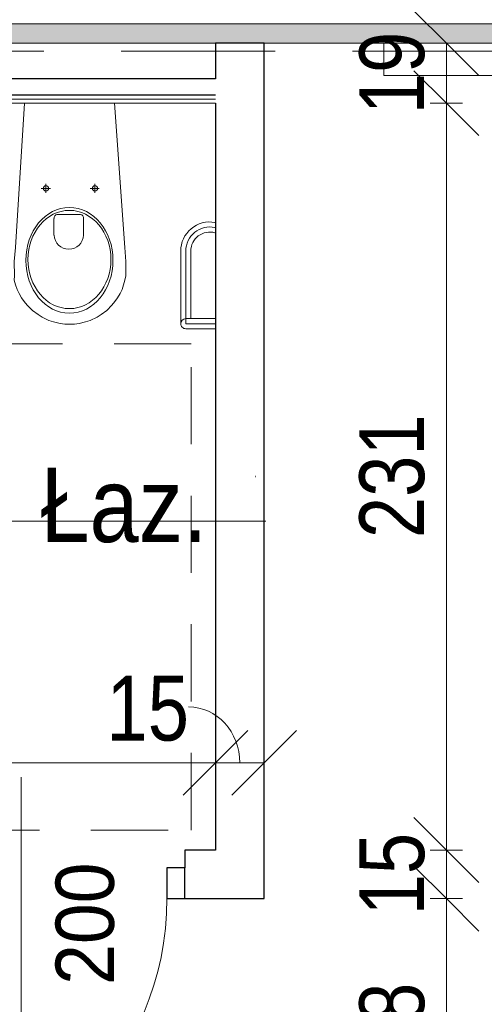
# Model space of a CAD drawing. Header units: centimetres. Extents: x -1631 to 21770, y -8842 to 3590.
# Tile 137 of 150: x 700 to 843, y 1542 to 1846. Entities that reach past the tile are written whole.
import ezdxf

# ---------------------------------------------------------------- set-up
doc = ezdxf.new("R2010")
doc.units = ezdxf.units.CM
doc.linetypes.add('Ponad', pattern=[39.688, 23.813, -15.875])
doc.linetypes.add('Ukryte', pattern=[71.438, 47.625, -23.813])
for name, color, linetype, lineweight in [('A-ANNO-DIMS', 211, 'Continuous', 13), ('A-ANNO-DIMS-100', 211, 'Continuous', 13), ('A-ANNO-NOTE', 131, 'Continuous', 9), ('A-AREA-IDEN', 2, 'Continuous', 13), ('A-DETL-GENF', 92, 'Continuous', 9), ('A-DETL-HDLN', 90, 'Ukryte', 9), ('A-DETL-MEDM', 33, 'Continuous', 13), ('A-DOOR', 31, 'Continuous', 13), ('A-FLOR-OVHD', 1, 'Ponad', 9), ('A-WALL', 113, 'Continuous', 13), ('A-WALL-FNSH', 113, 'Continuous', 13), ('A-WALL-PATT', 111, 'Continuous', 13), ('P-SANR-FIXT', 6, 'Continuous', 9), ('Q-SPCQ', 91, 'Continuous', 9)]:
    doc.layers.add(name, color=color, linetype=linetype, lineweight=lineweight)
doc.layers.add('E_oprawy', color=12, linetype='Continuous')
doc.styles.add('Arial', font='arial.ttf', dxfattribs={"width": 0.9, "height": 18})
doc.styles.add('Arial Narrow_5', font='ARIALN.TTF', dxfattribs={"height": 20})
doc.styles.add('Arial_11', font='arial.ttf', dxfattribs={"width": 0.85, "height": 23})
doc.dimstyles.new('Diagonal_1_100__0__wewnętrzne', dxfattribs={"dimscale": 30.48, "dimtxt": 20.468619, "dimasz": 0.656168, "dimexe": 0.164042, "dimexo": 0.0625, "dimgap": 0.032808, "dimtad": 1, "dimdec": 0, "dimdsep": 46, "dimtxsty": 'Arial Narrow_5', "dimblk1": 'OBLIQUE', "dimblk2": 'OBLIQUE', "dimsah": 1, "dimcen": 0.09, "dimazin": 0, "dimtfac": 1, "dimtdec": 4, "dimtix": 1, "dimtmove": 1, "dimatfit": 3, "dimfxl": 0, "dimtvp": 1, "dimtolj": 1, "dimtzin": 0, "dimarcsym": 0})
doc.dimstyles.new('Diagonal_1_100__0__wewnętrzne_1', dxfattribs={"dimscale": 30.48, "dimtxt": 20.468619, "dimasz": 0.656168, "dimexe": 0.164042, "dimexo": 0.0625, "dimgap": 0.032808, "dimtad": 1, "dimdec": 0, "dimdsep": 46, "dimtxsty": 'Arial Narrow_5', "dimblk1": 'OBLIQUE', "dimblk2": 'OBLIQUE', "dimsah": 1, "dimcen": 0.09, "dimazin": 0, "dimtfac": 1, "dimtdec": 4, "dimtix": 1, "dimtmove": 0, "dimatfit": 3, "dimfxl": 0, "dimtvp": 1, "dimtolj": 1, "dimtzin": 0, "dimarcsym": 0})

# ---------------------------------------------------------------- blocks, each defined once
blk = doc.blocks.new('DRZWI 1S - automatyczna etykieta - Drzwi 90 _łazienkowe_-2364279-5_piętro III __10_50 m_ - stan projektowany')
at = {"layer": 'A-DETL-GENF'}
for p, q in [((-50.5, 7.5), (-50.5, -2)), ((-45, 7.5), (-50.5, 7.5)), ((-45, -2), (-45, 7.5)), ((50.5, 7.5), (45, 7.5)), ((45, 7.5), (45, -2)), ((50.5, -2), (50.5, 7.5)), ((-50.5, -2), (-45, -2)), ((45, -2), (50.5, -2))]:
    blk.add_line(p, q, dxfattribs=at)
at = {"layer": 'A-DETL-MEDM', "lineweight": 25}
for p, q in [((-45, 7.5), (-50.5, 7.5)), ((-50.5, 7.5), (-50.5, -2)), ((-45, -2), (-45, 7.5)), ((45, -2), (45, 7.5)), ((45, 7.5), (50.5, 7.5)), ((50.5, 7.5), (50.5, -2)), ((-50.5, -2), (-45, -2)), ((50.5, -2), (45, -2))]:
    blk.add_line(p, q, dxfattribs=at)
at = {"layer": 'A-DOOR'}
blk.add_line((45, 7.5), (45, 97.5), dxfattribs=at)
blk.add_arc((45, 7.5), 90, 90, 180, dxfattribs=at)
blk = doc.blocks.new('miska ustępowa dla N_35_5x54 wisząca koło narożna - Type 1-2357503-5_piętro III __10_50 m_ - stan projektowany')
at = {"layer": 'P-SANR-FIXT'}
for p, q in [((44.09, 84.95), (44.09, 3.75)), ((47.21, 84.95), (47.21, 3.75)), ((-23.38, 73.37), (-32.54, 73.37)), ((-23.38, 71.81), (-32.54, 71.81)), ((-32.54, 70.25), (-23.38, 70.25)), ((-24.94, 49.38), (-24.94, 70.25)), ((-23.38, 49.38), (-23.38, 71.81)), ((-21.82, 49.38), (-21.82, 71.81)), ((4.01, 69.78), (6.13, 70.8)), ((6.13, 70.8), (7.56, 71.26)), ((7.56, 71.26), (9.56, 71.73)), ((9.56, 71.73), (11.02, 71.92)), ((11.02, 71.92), (12.5, 72)), ((12.5, 72), (13.98, 71.92)), ((13.98, 71.92), (15.44, 71.73)), ((15.44, 71.73), (17.44, 71.26)), ((17.44, 71.26), (18.87, 70.8)), ((18.87, 70.8), (20.99, 69.78)), ((-0.58, 66.14), (1.02, 67.71)), ((1.02, 67.71), (2.75, 69.02)), ((2.75, 69.02), (4.01, 69.78)), ((20.99, 69.78), (22.25, 69.02)), ((22.25, 69.02), (23.98, 67.71)), ((23.98, 67.71), (25.58, 66.14)), ((-2.34, 63.8), (-1.51, 65.01)), ((-1.51, 65.01), (-0.58, 66.14)), ((25.58, 66.14), (26.51, 65.01)), ((26.51, 65.01), (27.34, 63.8)), ((-4.19, 59.84), (-3.69, 61.21)), ((-3.69, 61.21), (-3.07, 62.53)), ((-3.07, 62.53), (-2.34, 63.8)), ((27.34, 63.8), (28.07, 62.53)), ((28.07, 62.53), (28.69, 61.21)), ((28.69, 61.21), (29.19, 59.84)), ((-4.82, 57.07), (-4.57, 58.43)), ((-4.57, 58.43), (-4.19, 59.84)), ((29.19, 59.84), (29.57, 58.43)), ((29.57, 58.43), (29.53, 57.07)), ((-4.88, 52.64), (-4.82, 57.07)), ((29.53, 57.07), (29.58, 52.64)), ((-4.56, 48.31), (-4.88, 52.64)), ((29.58, 52.64), (29.22, 48.31)), ((-1.4, 3.75), (-4.56, 48.31)), ((29.22, 48.31), (26.4, 3.75)), ((8.17, 39.35), (8.17, 44.47)), ((17.32, 44.47), (17.32, 39.35)), ((16.4, 38.08), (9.09, 38.08)), ((4.69, 28.65), (4.69, 31.45)), ((19.8, 28.65), (19.8, 31.45)), ((3.32, 30.06), (6.14, 30.06)), ((18.43, 30.06), (21.25, 30.06))]:
    blk.add_line(p, q, dxfattribs=at)
for centre in [(4.69, 30.06), (19.8, 30.06)]:
    blk.add_circle(centre, 0.825, dxfattribs=at)
for centre, radius, start, end in [((45.65, 84.95), 1.56, 0, 180), ((-23.38, 71.81), 1.56, 360, 90), ((-23.38, 71.81), 1.56, 270, 360), ((-30.79, 49.38), 5.85, 254.5618, 0), ((-30.79, 49.38), 7.41, 257.8673, 0), ((-30.79, 49.38), 8.97, 260.0004, 0), ((12.74, 44.25), 4.58, 2.8022, 177.1978), ((9.34, 39.23), 1.17, 174.1101, 257.7661), ((16.15, 39.23), 1.17, 282.2339, 5.8899)]:
    blk.add_arc(centre, radius, start, end, dxfattribs=at)
for centre, major_axis, ratio in [((12.55, 52.26), (0, 16.33), 0.823529), ((12.55, 52.01), (0, 15.16), 0.845174)]:
    blk.add_ellipse(centre, major_axis=major_axis, ratio=ratio, dxfattribs=at)
blk = doc.blocks.new('Panel Gazowo Oswietleniowy 2 - Type 1-2423792-5_piętro III __10_50 m_ - stan projektowany')
at = {"layer": 'Q-SPCQ'}
for p, q in [((-112.5, 47.33), (-102.5, 47.33)), ((-107.5, 47.33), (-107.5, 37)), ((-99.33, 47.33), (-89.33, 47.33)), ((-94.33, 47.33), (-94.33, 37)), ((47.5, 47.33), (57.5, 47.33)), ((52.5, 47.33), (52.5, 37)), ((60.67, 47.33), (70.67, 47.33)), ((65.67, 47.33), (65.67, 37)), ((-79.82, 31.43), (-81.13, 30.12)), ((-74.88, 26.48), (-79.82, 31.43)), ((80.18, 31.43), (78.87, 30.12)), ((85.12, 26.48), (80.18, 31.43)), ((-73.64, 13), (-73.64, 23.5)), ((-66.13, 23.33), (-56.13, 23.33)), ((-61.13, 23.33), (-61.13, 13)), ((-52.67, 23.33), (-42.67, 23.33)), ((-47.67, 23.33), (-47.67, 13)), ((-39.5, 23.33), (-29.5, 23.33)), ((-34.5, 23.33), (-34.5, 13)), ((86.36, 13), (86.36, 23.5)), ((93.87, 23.33), (103.87, 23.33)), ((98.87, 23.33), (98.87, 13)), ((107.33, 23.33), (117.33, 23.33)), ((112.33, 23.33), (112.33, 13)), ((120.5, 23.33), (130.5, 23.33)), ((125.5, 23.33), (125.5, 13)), ((-157.5, 3), (-157.5, 13)), ((-157.5, 13), (182.5, 13)), ((182.5, 13), (182.5, 3))]:
    blk.add_line(p, q, dxfattribs=at)
for centre in [(-73.64, 25.25), (86.36, 25.25)]:
    blk.add_circle(centre, 1.75, dxfattribs=at)
for centre, end in [((-107.5, 52.33), 0), ((-94.33, 52.33), 0), ((52.5, 52.33), 0), ((65.67, 52.33), 0), ((-61.13, 28.33), 360), ((-47.67, 28.33), 360), ((-34.5, 28.33), 360), ((98.87, 28.33), 360), ((112.33, 28.33), 360), ((125.5, 28.33), 360)]:
    blk.add_arc(centre, 5, 180, end, dxfattribs=at)
blk = doc.blocks.new('METKA_POMIESZCZENIA2 - Rozbudowana krótka - bez ramki-2403173-5_piętro III __10_50 m_ - stan projektowany')
at = {"layer": 'A-AREA-IDEN'}
for p, q in [((0, 0.425), (0, 0)), ((0.0976, 0), (-0.8, 0)), ((-0.8, 0), (0.8, 0)), ((0, 0), (0, -0.425))]:
    blk.add_line(p, q, dxfattribs=at)
blk = doc.blocks.new('DIMBLOCK139-5_piętro III __10_50 m_ - stan projektowany')
at = {"layer": 'A-ANNO-DIMS-100', "transparency": 16777216}
for p, q in [((831.65, 1574.33), (821.65, 1584.33)), ((826.65, 1574.33), (836.65, 1574.33)), ((831.65, 1574.33), (826.65, 1574.33)), ((831.65, 1496.83), (831.65, 1574.33)), ((831.65, 1574.33), (841.65, 1564.33)), ((831.65, 1496.83), (821.65, 1506.83)), ((826.65, 1496.83), (836.65, 1496.83)), ((831.65, 1496.83), (826.65, 1496.83)), ((831.65, 1496.83), (841.65, 1486.83))]:
    blk.add_line(p, q, dxfattribs=at)
at = {"layer": 'A-ANNO-DIMS-100', "color": 0, "transparency": 16777216, "insert": (804.8, 1522.9), "char_height": 20, "width": 30.4105, "attachment_point": 1, "rotation": 90, "line_spacing_factor": 0.974696, "style": 'Arial Narrow_5'}
blk.add_mtext('78', dxfattribs=at)
blk = doc.blocks.new('_Oblique')
at = {"color": 0, "linetype": 'ByBlock', "lineweight": -2}
blk.add_line((-0.5, -0.5), (0.5, 0.5), dxfattribs=at)
blk = doc.blocks.new('DIMBLOCK140-5_piętro III __10_50 m_ - stan projektowany')
at = {"layer": 'A-ANNO-DIMS-100', "transparency": 16777216}
for p, q in [((831.65, 1589.33), (821.65, 1599.33)), ((826.65, 1589.33), (836.65, 1589.33)), ((831.65, 1589.33), (826.65, 1589.33)), ((831.65, 1574.33), (831.65, 1589.33)), ((831.65, 1589.33), (841.65, 1579.33)), ((831.65, 1574.33), (821.65, 1584.33)), ((826.65, 1574.33), (836.65, 1574.33)), ((831.65, 1574.33), (826.65, 1574.33)), ((831.65, 1574.33), (841.65, 1564.33))]:
    blk.add_line(p, q, dxfattribs=at)
at = {"layer": 'A-ANNO-DIMS-100', "color": 0, "transparency": 16777216, "insert": (804.8, 1569.15), "char_height": 20, "width": 30.4105, "attachment_point": 1, "rotation": 90, "line_spacing_factor": 0.974696, "style": 'Arial Narrow_5'}
blk.add_mtext('15', dxfattribs=at)
blk = doc.blocks.new('DIMBLOCK141-5_piętro III __10_50 m_ - stan projektowany')
at = {"layer": 'A-ANNO-DIMS-100', "transparency": 16777216}
for p, q in [((831.65, 1819.83), (821.65, 1829.83)), ((826.65, 1819.83), (836.65, 1819.83)), ((831.65, 1819.83), (826.65, 1819.83)), ((831.65, 1589.33), (831.65, 1819.83)), ((831.65, 1819.83), (841.65, 1809.83)), ((831.65, 1589.33), (821.65, 1599.33)), ((826.65, 1589.33), (836.65, 1589.33)), ((831.65, 1589.33), (826.65, 1589.33)), ((831.65, 1589.33), (841.65, 1579.33))]:
    blk.add_line(p, q, dxfattribs=at)
at = {"layer": 'A-ANNO-DIMS-100', "color": 0, "transparency": 16777216, "insert": (804.8, 1685.57), "char_height": 20, "width": 45.6158, "attachment_point": 1, "rotation": 90, "line_spacing_factor": 0.974696, "style": 'Arial Narrow_5'}
blk.add_mtext('231', dxfattribs=at)
blk = doc.blocks.new('DIMBLOCK142-5_piętro III __10_50 m_ - stan projektowany')
at = {"layer": 'A-ANNO-DIMS-100', "transparency": 16777216}
for p, q in [((831.65, 1838.33), (821.65, 1848.33)), ((826.65, 1838.33), (836.65, 1838.33)), ((831.65, 1838.33), (826.65, 1838.33)), ((831.65, 1819.83), (831.65, 1838.33)), ((831.65, 1838.33), (841.65, 1828.33)), ((831.65, 1819.83), (821.65, 1829.83)), ((826.65, 1819.83), (836.65, 1819.83)), ((831.65, 1819.83), (826.65, 1819.83)), ((831.65, 1819.83), (841.65, 1809.83))]:
    blk.add_line(p, q, dxfattribs=at)
at = {"layer": 'A-ANNO-DIMS-100', "color": 0, "transparency": 16777216, "insert": (804.8, 1816.4), "char_height": 20, "width": 30.4105, "attachment_point": 1, "rotation": 90, "line_spacing_factor": 0.974696, "style": 'Arial Narrow_5'}
blk.add_mtext('19', dxfattribs=at)
blk = doc.blocks.new('DIMBLOCK196-5_piętro III __10_50 m_ - stan projektowany')
at = {"layer": 'A-ANNO-DIMS-100', "transparency": 16777216}
for p, q in [((760.38, 1616.26), (770.38, 1626.26)), ((775.38, 1616.26), (785.38, 1626.26)), ((760.38, 1611.26), (760.38, 1621.26)), ((775.38, 1611.26), (775.38, 1621.26)), ((760.38, 1616.26), (750.38, 1606.26)), ((775.38, 1616.26), (760.38, 1616.26)), ((760.38, 1616.26), (760.38, 1611.26)), ((775.38, 1616.26), (765.38, 1606.26)), ((775.38, 1616.26), (775.38, 1611.26))]:
    blk.add_line(p, q, dxfattribs=at)
blk.add_ellipse((752.06, 1616.26), major_axis=(0, 17.24), ratio=0.91725, start_param=4.712389, end_param=6.283185, dxfattribs=at)
at = {"layer": 'A-ANNO-DIMS-100', "color": 0, "transparency": 16777216, "insert": (726.72, 1643.11), "char_height": 20, "width": 30.4105, "attachment_point": 1, "line_spacing_factor": 0.974696, "style": 'Arial Narrow_5'}
blk.add_mtext('15', dxfattribs=at)
blk = doc.blocks.new('DIMBLOCK197-5_piętro III __10_50 m_ - stan projektowany')
at = {"layer": 'A-ANNO-DIMS-100', "transparency": 16777216}
for p, q in [((542.38, 1616.26), (552.38, 1626.26)), ((760.38, 1616.26), (770.38, 1626.26)), ((542.38, 1611.26), (542.38, 1621.26)), ((760.38, 1611.26), (760.38, 1621.26)), ((542.38, 1616.26), (532.38, 1606.26)), ((760.38, 1616.26), (542.38, 1616.26)), ((542.38, 1616.26), (542.38, 1611.26)), ((760.38, 1616.26), (750.38, 1606.26)), ((760.38, 1616.26), (760.38, 1611.26))]:
    blk.add_line(p, q, dxfattribs=at)
at = {"layer": 'A-ANNO-DIMS-100', "color": 0, "transparency": 16777216, "insert": (632.37, 1643.11), "char_height": 20, "width": 45.6158, "attachment_point": 1, "line_spacing_factor": 0.974696, "style": 'Arial Narrow_5'}
blk.add_mtext('218', dxfattribs=at)
blk = doc.blocks.new('MKN1')
at = {"layer": 'E_oprawy', "linetype": 'ByBlock'}
for points in [[(9572.75, 390.73), (9572.75, 357.13), (9606.35, 357.13), (9606.35, 390.73)], [(9573.55, 389.92), (9573.55, 357.92), (9605.55, 357.92), (9605.55, 389.92)]]:
    blk.add_lwpolyline(points, close=True, dxfattribs=at)
for centre in [(9589.55, 373.92), (9710.84, 373.92)]:
    blk.add_circle(centre, 0.01, dxfattribs=at)
at = {"layer": 'E_oprawy', "color": 4, "linetype": 'ByBlock', "insert": (9589.85, 385.97), "char_height": 0.2, "width": 42.2965, "attachment_point": 1}
blk.add_mtext('{\\fArial|b0|i0|c0|p0;\\H60x;MKN1}', dxfattribs=at)

msp = doc.modelspace()

# ---------------------------------------------------------------- hatches: boundary and pattern name
at = {"layer": 'A-WALL-PATT'}
msp.add_hatch(color=9, dxfattribs=at).paths.add_polyline_path([(1172.38, 1838.33), (1172.38, 1844.33), (602.38, 1844.33), (602.38, 1838.33), (1100.2, 1838.33)], flags=0)

# ---------------------------------------------------------------- linework, layer by layer
at = {"layer": 'A-ANNO-NOTE', "lineweight": 13}
msp.add_line((700.38, 1611.83), (700.38, 1521.83), dxfattribs=at)
msp.add_line((700.38, 1611.83), (700.38, 1521.83), dxfattribs=at)
at = {"layer": 'A-DETL-HDLN'}
msp.add_line((-1197.62, 1835.83), (1172.38, 1835.83), dxfattribs=at)
at = {"layer": 'A-FLOR-OVHD'}
for p, q in [((752.87, 1745.5), (602.87, 1745.5)), ((752.87, 1595.5), (752.87, 1745.5)), ((602.87, 1595.5), (752.87, 1595.5))]:
    msp.add_line(p, q, dxfattribs=at)
at = {"layer": 'A-WALL', "lineweight": 9}
for p, q in [((1172.38, 1844.33), (602.38, 1844.33)), ((602.38, 1838.33), (1172.38, 1838.33))]:
    msp.add_line(p, q, dxfattribs=at)
at = {"layer": 'A-WALL', "color": 7, "lineweight": 25}
for p, q in [((760.38, 1838.33), (760.38, 1827.33)), ((775.38, 1838.33), (760.38, 1838.33)), ((775.38, 1574.33), (775.38, 1838.33)), ((760.38, 1827.33), (542.38, 1827.33)), ((760.38, 1822.33), (542.38, 1822.33)), ((760.38, 1819.83), (760.38, 1589.33)), ((760.38, 1589.33), (750.88, 1589.33)), ((750.88, 1589.33), (750.88, 1583.83)), ((750.88, 1574.33), (775.38, 1574.33))]:
    msp.add_line(p, q, dxfattribs=at)
at = {"layer": 'A-WALL'}
msp.add_line((760.38, 1821.08), (542.38, 1821.08), dxfattribs=at)
at = {"layer": 'A-WALL-FNSH', "color": 250, "lineweight": 9}
msp.add_line((542.38, 1819.83), (760.38, 1819.83), dxfattribs=at)

# ---------------------------------------------------------------- block references
at = {"layer": 'A-AREA-IDEN', "xscale": 99.99999999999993, "yscale": 99.99999999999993, "zscale": 99.99999999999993}
msp.add_blockref('METKA_POMIESZCZENIA2 - Rozbudowana krótka - bez ramki-2403173-5_piętro III __10_50 m_ - stan projektowany', (695.87, 1690.82), dxfattribs=at)
at = {"layer": 'A-DOOR', "rotation": 180}
msp.add_blockref('DRZWI 1S - automatyczna etykieta - Drzwi 90 _łazienkowe_-2364279-5_piętro III __10_50 m_ - stan projektowany', (700.38, 1581.83), dxfattribs=at)
at = {"layer": 'E_oprawy', "linetype": 'ByBlock'}
msp.add_blockref('MKN1', (-8938.17, 1330.65), dxfattribs=at)
at = {"layer": 'P-SANR-FIXT', "rotation": 180}
msp.add_blockref('miska ustępowa dla N_35_5x54 wisząca koło narożna - Type 1-2357503-5_piętro III __10_50 m_ - stan projektowany', (727.83, 1823.58), dxfattribs=at)
at = {"layer": 'Q-SPCQ', "rotation": 180}
msp.add_blockref('Panel Gazowo Oswietleniowy 2 - Type 1-2423792-5_piętro III __10_50 m_ - stan projektowany', (994.88, 1841.33), dxfattribs=at)

# ---------------------------------------------------------------- texts
at = {"layer": 'A-ANNO-NOTE', "lineweight": 211, "insert": (720.14, 1566.59), "char_height": 18, "width": 38.07, "attachment_point": 5, "rotation": 90, "line_spacing_factor": 0.936439, "style": 'Arial'}
msp.add_mtext('\\pxqc,t6.35,12.7,19.05,25.4,31.75,38.1,44.45,50.8,57.15,63.5,69.85,76.2,82.55,88.9,95.25,101.6,107.95,114.3,120.65,127,133.35,139.7,146.05,152.4,158.75,165.1,171.45,177.8,184.15,190.5,196.85,203.2;{200}', dxfattribs=at)
msp.add_mtext('\\pxqc,t6.35,12.7,19.05,25.4,31.75,38.1,44.45,50.8,57.15,63.5,69.85,76.2,82.55,88.9,95.25,101.6,107.95,114.3,120.65,127,133.35,139.7,146.05,152.4,158.75,165.1,171.45,177.8,184.15,190.5,196.85,203.2;{200}', dxfattribs=at)
at = {"layer": 'A-AREA-IDEN', "insert": (706.3, 1684.04), "char_height": 23, "width": 51.765, "attachment_point": 7, "line_spacing_factor": 0.936439, "style": 'Arial_11'}
msp.add_mtext('\\pt84.99995,169.9999,255.00008,340.00003,424.99998,509.99993,595.00011,680.00006,765.00001,849.99996,934.99991,1020.00009,1105.00004,1189.99999,1274.99994,1359.99989,1445.00007,1530.00002,1614.99997,1699.99992,1785.0001,1870.00005,1955,2039.99995,2124.9999,2210.00008,2295.00003,2379.99998,2464.99993,2550.00011,2635.00006,2720.00001;Łaz.', dxfattribs=at)

# ---------------------------------------------------------------- dimensions: what is measured, and where the dimension line sits
at = {"layer": 'A-ANNO-DIMS'}
for base, p1, p2, override, picture, middle in [((831.65060747, 1838.32555458), (826.65060747, 1819.82555458), (826.65060747, 1838.32555458), {"dimpost": '<>', "dimfxl": 18.5}, 'DIMBLOCK142-5_piętro III __10_50 m_ - stan projektowany', (820.43914765, 1829.07555458)), ((831.65060747, 1819.82555458), (826.65060747, 1589.32555458), (826.65060747, 1819.82555458), {"dimpost": '<>', "dimfxl": 230.5}, 'DIMBLOCK141-5_piętro III __10_50 m_ - stan projektowany', (820.43914765, 1704.57555458)), ((831.65, 1589.33), (826.65, 1574.33), (826.65, 1589.33), {"dimpost": '<>', "dimfxl": 15}, 'DIMBLOCK140-5_piętro III __10_50 m_ - stan projektowany', (820.44, 1581.83)), ((831.65060747, 1574.32555458), (826.65060747, 1496.82555458), (826.65060747, 1574.32555458), {"dimpost": '<>', "dimfxl": 77.5}, 'DIMBLOCK139-5_piętro III __10_50 m_ - stan projektowany', (820.43914765, 1535.57555458))]:
    dim = msp.add_linear_dim(base=base, p1=p1, p2=p2, angle=90, dimstyle='Diagonal_1_100__0__wewnętrzne_1', override=override, dxfattribs=at)
    dim.commit()
    dim.dimension.update_dxf_attribs({"geometry": picture, "text_midpoint": middle})
dim = msp.add_linear_dim(base=(542.38, 1616.26), p1=(760.38, 1611.26), p2=(542.38, 1611.26), dimstyle='Diagonal_1_100__0__wewnętrzne_1', override={"dimpost": '<>', "dimfxl": 218}, dxfattribs=at)
dim.commit()
dim.dimension.update_dxf_attribs({"geometry": 'DIMBLOCK197-5_piętro III __10_50 m_ - stan projektowany', "text_midpoint": (651.38, 1627.47)})
dim = msp.add_linear_dim(base=(760.38, 1616.26), p1=(775.38, 1611.26), p2=(760.38, 1611.26), dimstyle='Diagonal_1_100__0__wewnętrzne', override={"dimpost": '<>', "dimfxl": 15}, dxfattribs=at)
dim.commit()
dim.dimension.update_dxf_attribs({"geometry": 'DIMBLOCK196-5_piętro III __10_50 m_ - stan projektowany', "text_midpoint": (741.92, 1629.78), "dimtype": 160, "text_rotation": 360})

doc.saveas('drawing.dxf')
